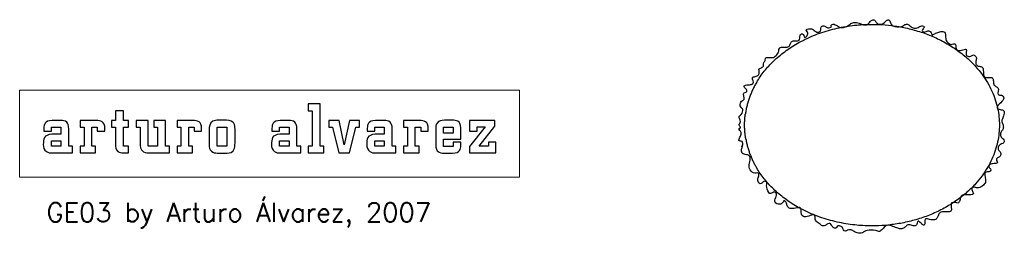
# Model space of a CAD drawing. Header units: centimetres. Extents: x -90 to 55, y -56 to 180.
# Tile 1 of 3: x -90 to 14, y -45 to -22. Entities that reach past the tile are written whole.
import ezdxf

# ---------------------------------------------------------------- set-up
doc = ezdxf.new("R2010")
doc.units = ezdxf.units.CM
doc.header["$MEASUREMENT"] = 0
doc.styles.get("Standard").update_dxf_attribs({"font": 'romans.shx', "height": 5, "bigfont": '@extfont2.shx'})

# ---------------------------------------------------------------- blocks, each defined once
blk = doc.blocks.new('GE03')
blk.add_open_spline([(-5.91, -43.82), (-5.77, -43.92), (-5.61, -44.12), (-5.31, -44.03), (-5.01, -43.82), (-4.74, -43.79), (-4.62, -43.97), (-4.47, -44.27), (-4.14, -44.36), (-4.08, -44.09), (-3.81, -44.03), (-3.42, -44.21), (-3.42, -44.48), (-3.15, -44.69), (-2.97, -44.51), (-2.67, -44.42), (-2.31, -44.6), (-1.99, -44.84), (-1.3, -44.84), (-1.03, -44.45), (0.17, -44.54), (0.38, -44.72), (0.77, -44.39), (1.07, -44), (1.52, -43.97), (2.15, -44.24), (2.54, -44.39), (2.84, -44.39), (3.2, -44.15), (3.35, -43.91), (3.74, -43.97), (4.22, -44.12), (4.4, -43.79), (4.43, -43.43), (4.82, -43.79), (5.03, -44.06), (5.24, -43.91), (5.15, -43.46), (5.24, -43.25), (5.69, -43.4), (6.14, -43.46), (6.47, -43.31), (6.56, -43.01), (6.74, -42.56), (7.34, -42.59), (7.94, -42.62), (8, -42.29), (7.94, -41.93), (7.94, -41.6), (8.3, -41.57), (8.57, -41.63), (8.72, -41.72), (8.93, -41.27), (8.93, -40.88), (9.38, -40.76), (9.68, -40.79), (10.04, -40.79), (10.4, -40.73), (10.19, -40.43), (10.04, -40.04), (10.43, -39.95), (10.79, -40.16), (11.42, -39.77), (11.63, -39.41), (11.51, -38.87), (11.45, -38.42), (11.78, -38.39), (12.08, -38.36), (12.17, -38.06), (11.84, -37.85), (11.96, -37.58), (12.32, -37.52), (12.68, -37.49), (12.89, -37.43), (12.68, -37.19), (12.77, -36.86), (13.19, -36.8), (13.19, -36.32), (12.89, -36.09), (12.89, -35.7), (13.13, -35.46), (13.4, -35.43), (13.61, -35.13), (13.43, -34.92), (13.13, -34.68), (13.13, -34.2), (13.37, -34.02), (13.49, -33.66), (13.37, -33.27), (13.22, -32.94), (13.46, -32.67), (13.55, -31.98), (13.49, -31.89), (12.95, -31.8), (12.68, -31.59), (13.01, -31.23), (13.61, -30.75), (13.34, -30.24), (13.01, -30.39), (12.8, -30.12), (12.98, -29.79), (12.86, -29.43), (12.44, -29.34), (12.41, -28.98), (12.38, -28.47), (12.08, -28.44), (11.75, -28.47), (11.42, -28.44), (11.33, -28.08), (11.36, -27.6), (11.21, -27.27), (10.79, -27.3), (10.49, -27.03), (10.58, -26.61), (10.67, -26.31), (10.31, -26.04), (10.28, -26.1), (9.95, -26.28), (9.47, -26.19), (9.56, -25.8), (9.59, -25.44), (9.35, -25.5), (9.02, -25.56), (8.78, -25.65), (8.45, -25.53), (8.45, -25.08), (8.39, -24.84), (8.03, -24.96), (7.88, -24.99), (7.43, -24.66), (7.37, -24.27), (7.34, -23.58), (6.86, -23.61), (6.44, -23.76), (5.99, -23.94), (5.96, -24.06), (5.81, -23.61), (5.54, -23.49), (5.12, -23.76), (4.79, -23.52), (5.21, -23.16), (4.97, -22.95), (4.58, -23.13), (4.19, -23.34), (3.71, -23.16), (3.47, -22.8), (3.05, -22.86), (2.87, -23.13), (1.64, -23.13), (1.58, -22.53), (1.37, -22.32), (1.1, -22.47), (0.77, -22.86), (0.17, -22.86), (0.05, -22.53), (-0.28, -22.32), (-0.55, -22.56), (-0.82, -22.92), (-1.15, -22.95), (-1.57, -22.8), (-2.17, -22.59), (-2.61, -22.77), (-2.91, -23.04), (-3.36, -23.25), (-3.93, -23.13), (-4.32, -22.77), (-4.8, -22.95), (-4.5, -23.1), (-5.07, -23.34), (-5.28, -22.98), (-5.79, -23.04), (-5.7, -23.43), (-5.94, -23.79), (-6.39, -23.58), (-6.63, -23.28), (-7.47, -23.37), (-7.08, -23.67), (-7.14, -24.03), (-7.44, -24.33), (-7.56, -24.03), (-7.65, -23.82), (-7.92, -23.91), (-7.95, -24.18), (-7.95, -24.45), (-8.19, -24.66), (-8.55, -24.54), (-8.94, -24.69), (-8.94, -25.05), (-9.27, -25.32), (-9.84, -25.2), (-10.17, -25.38), (-10.14, -25.65), (-10.35, -26.07), (-10.74, -26.4), (-11.1, -26.34), (-11.67, -26.34), (-11.52, -26.58), (-11.79, -26.88), (-11.76, -27.18), (-11.79, -27.33), (-12.21, -27.51), (-12.3, -27.6), (-12.21, -27.84), (-12.24, -28.2), (-12.66, -28.38), (-13.02, -28.38), (-12.84, -28.86), (-12.81, -29.07), (-13.08, -29.22), (-13.74, -29.22), (-13.92, -29.43), (-13.5, -29.7), (-13.5, -30.03), (-13.95, -30.03), (-13.83, -30.51), (-13.74, -30.81), (-14.25, -30.93), (-14.25, -31.68), (-13.83, -31.68), (-14.1, -32.46), (-14.49, -32.49), (-14.05, -33.14), (-14.5, -33.45), (-14.03, -33.77), (-14.49, -33.84), (-14.25, -33.99), (-14.07, -34.32), (-14.25, -34.71), (-14.49, -35.19), (-13.95, -35.07), (-13.95, -35.73), (-14.16, -36.09), (-14.01, -36.56), (-13.41, -36.56), (-13.11, -36.77), (-13.26, -37.49), (-13.35, -38), (-12.87, -38.63), (-12.21, -38.39), (-12.27, -38.81), (-12.45, -39.17), (-12.24, -39.65), (-12.03, -39.68), (-11.76, -39.29), (-11.34, -39.44), (-11.55, -39.92), (-11.13, -40.88), (-10.74, -40.4), (-10.29, -40.67), (-10.59, -41.24), (-10.62, -41.72), (-9.87, -41.84), (-9.72, -41.48), (-9.57, -41.33), (-9.3, -41.69), (-9.33, -42.02), (-9.03, -42.26), (-8.37, -42.23), (-7.89, -42.05), (-7.8, -42.41), (-7.83, -42.98), (-7.35, -43.19), (-6.69, -42.89), (-6.3, -42.89), (-6.42, -43.52), (-6.04, -43.72), (-5.91, -43.82)], degree=3)
for points, weights, knots in [([(-12.5, -28.95), (-8.88, -22.86), (-0.37, -22.86), (13.03, -22.86), (13.03, -33.46)], [0.879653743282, 0.791728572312, 1, 0.707106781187, 1], [3.595422, 3.595422, 3.595422, 4.712389, 4.712389, 6.283185, 6.283185, 6.283185]), ([(-13.64, -34.94), (-13.77, -34.2), (-13.77, -33.46), (-13.77, -32.86), (-13.69, -32.27)], [0.948914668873, 0.971728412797, 1, 0.977246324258, 0.958027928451], [2.9899712, 2.9899712, 2.9899712, 3.1415927, 3.1415927, 3.2636214, 3.2636214, 3.2636214]), ([(13.03, -33.46), (13.03, -44.06), (-0.37, -44.06), (-8.88, -44.06), (-12.5, -37.97)], [1, 0.707106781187, 1, 0.791829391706, 0.879568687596], [0, 0, 0, 1.570796, 1.570796, 2.687222, 2.687222, 2.687222])]:
    blk.add_rational_spline(points, weights, degree=2, knots=knots)
for points, knots in [([(-7.16, -23.72), (-7.19, -23.66), (-7.25, -23.6), (-7.29, -23.5), (-7.3, -23.47), (-7.3, -23.46)], [0, 0, 0, 0, 0.2076547, 0.262592, 0.3006212, 0.3006212, 0.3006212, 0.3006212]), ([(-79.95, -31.96), (-79.95, -31.96), (-79.1, -31.96), (-79.1, -31.96), (-79.1, -31.96), (-79.1, -31.96), (-79.1, -32.98), (-79.1, -32.98), (-79.1, -32.98), (-79.1, -32.98), (-78.58, -32.98), (-78.58, -32.98), (-78.58, -32.98), (-78.58, -32.98), (-78.58, -33.69), (-78.58, -33.69), (-78.58, -33.69), (-78.58, -33.69), (-79.1, -33.69), (-79.1, -33.69), (-79.1, -33.69), (-79.1, -33.69), (-79.1, -35.67), (-79.1, -35.67), (-79.1, -35.67), (-79.1, -35.67), (-78.58, -35.67), (-78.58, -35.67), (-78.58, -35.67), (-78.58, -35.67), (-78.58, -36.38), (-78.58, -36.38), (-78.58, -36.38), (-78.58, -36.38), (-79.11, -36.38), (-79.11, -36.38), (-79.11, -36.38), (-79.32, -36.37), (-79.51, -36.36), (-79.69, -36.23), (-79.69, -36.23), (-79.94, -36.04), (-79.95, -35.72), (-79.95, -35.5), (-79.95, -35.5), (-79.95, -35.5), (-79.95, -33.69), (-79.95, -33.69), (-79.95, -33.69), (-79.95, -33.69), (-80.35, -33.69), (-80.35, -33.69), (-80.35, -33.69), (-80.35, -33.69), (-80.35, -32.98), (-80.35, -32.98), (-80.35, -32.98), (-80.35, -32.98), (-79.95, -32.98), (-79.95, -32.98), (-79.95, -32.98), (-79.95, -32.98), (-79.95, -31.96), (-79.95, -31.96)], [0, 0, 0, 0, 0.0625, 0.0625, 0.0625, 0.0625, 0.125, 0.125, 0.125, 0.125, 0.1875, 0.1875, 0.1875, 0.1875, 0.25, 0.25, 0.25, 0.25, 0.3125, 0.3125, 0.3125, 0.3125, 0.375, 0.375, 0.375, 0.375, 0.4375, 0.4375, 0.4375, 0.4375, 0.5, 0.5, 0.5, 0.5, 0.5625, 0.5625, 0.5625, 0.5625, 0.625, 0.625, 0.625, 0.625, 0.6875, 0.6875, 0.6875, 0.6875, 0.75, 0.75, 0.75, 0.75, 0.8125, 0.8125, 0.8125, 0.8125, 0.875, 0.875, 0.875, 0.875, 0.9375, 0.9375, 0.9375, 0.9375, 1, 1, 1, 1]), ([(-59.66, -35.67), (-59.66, -35.67), (-59.25, -35.67), (-59.25, -35.67), (-59.25, -35.67), (-59.25, -35.67), (-59.25, -31.96), (-59.25, -31.96), (-59.25, -31.96), (-59.25, -31.96), (-59.66, -31.95), (-59.66, -31.95), (-59.66, -31.95), (-59.66, -31.95), (-59.66, -31.23), (-59.66, -31.23), (-59.66, -31.23), (-59.66, -31.23), (-58.41, -31.23), (-58.41, -31.23), (-58.41, -31.23), (-58.41, -31.23), (-58.41, -35.67), (-58.41, -35.67), (-58.41, -35.67), (-58.41, -35.67), (-58.02, -35.67), (-58.02, -35.67), (-58.02, -35.67), (-58.02, -35.67), (-58.02, -36.38), (-58.02, -36.38), (-58.02, -36.38), (-58.02, -36.38), (-59.66, -36.38), (-59.66, -36.38), (-59.66, -36.38), (-59.66, -36.38), (-59.66, -35.67), (-59.66, -35.67)], [0, 0, 0, 0, 0.1, 0.1, 0.1, 0.1, 0.2, 0.2, 0.2, 0.2, 0.3, 0.3, 0.3, 0.3, 0.4, 0.4, 0.4, 0.4, 0.5, 0.5, 0.5, 0.5, 0.6, 0.6, 0.6, 0.6, 0.7, 0.7, 0.7, 0.7, 0.8, 0.8, 0.8, 0.8, 0.9, 0.9, 0.9, 0.9, 1, 1, 1, 1]), ([(-85.07, -33.16), (-84.94, -33.29), (-84.85, -33.46), (-84.85, -33.87), (-84.85, -33.87), (-84.85, -33.87), (-84.85, -35.67), (-84.85, -35.67), (-84.85, -35.67), (-84.85, -35.67), (-84.46, -35.67), (-84.46, -35.67), (-84.46, -35.67), (-84.46, -35.67), (-84.46, -36.38), (-84.46, -36.38), (-84.46, -36.38), (-84.46, -36.38), (-86.46, -36.38), (-86.46, -36.38), (-86.46, -36.38), (-86.9, -36.38), (-87.02, -36.37), (-87.2, -36.25), (-87.2, -36.25), (-87.47, -36.07), (-87.53, -35.81), (-87.53, -35.51), (-87.53, -35.51), (-87.53, -34.94), (-87.5, -34.47), (-86.64, -34.43), (-86.64, -34.43), (-86.64, -34.43), (-85.68, -34.43), (-85.68, -34.43), (-85.68, -34.43), (-85.68, -34.43), (-85.68, -33.69), (-85.68, -33.69), (-85.68, -33.69), (-85.68, -33.69), (-86.68, -33.69), (-86.68, -33.69), (-86.68, -33.69), (-86.68, -33.69), (-86.68, -34.09), (-86.68, -34.09), (-86.68, -34.09), (-86.68, -34.09), (-87.48, -34.09), (-87.48, -34.09), (-87.48, -34.09), (-87.48, -34.09), (-87.48, -33.78), (-87.48, -33.78), (-87.48, -33.78), (-87.46, -33.6), (-87.45, -33.42), (-87.34, -33.26), (-87.34, -33.26), (-87.23, -33.09), (-87.01, -32.97), (-86.61, -32.98), (-86.61, -32.98), (-86.61, -32.98), (-85.7, -32.98), (-85.7, -32.98), (-85.7, -32.98), (-85.46, -32.98), (-85.26, -32.98), (-85.07, -33.16)], [0, 0, 0, 0, 0.055556, 0.055556, 0.055556, 0.055556, 0.111111, 0.111111, 0.111111, 0.111111, 0.166667, 0.166667, 0.166667, 0.166667, 0.222222, 0.222222, 0.222222, 0.222222, 0.277778, 0.277778, 0.277778, 0.277778, 0.333333, 0.333333, 0.333333, 0.333333, 0.388889, 0.388889, 0.388889, 0.388889, 0.444444, 0.444444, 0.444444, 0.444444, 0.5, 0.5, 0.5, 0.5, 0.555556, 0.555556, 0.555556, 0.555556, 0.611111, 0.611111, 0.611111, 0.611111, 0.666667, 0.666667, 0.666667, 0.666667, 0.722222, 0.722222, 0.722222, 0.722222, 0.777778, 0.777778, 0.777778, 0.777778, 0.833333, 0.833333, 0.833333, 0.833333, 0.888889, 0.888889, 0.888889, 0.888889, 0.944444, 0.944444, 0.944444, 0.944444, 1, 1, 1, 1]), ([(-81.06, -34.09), (-81.06, -34.09), (-81.86, -34.09), (-81.86, -34.09), (-81.86, -34.09), (-81.86, -34.09), (-81.86, -33.69), (-81.86, -33.69), (-81.86, -33.69), (-81.86, -33.69), (-82.42, -33.69), (-82.42, -33.69), (-82.42, -33.69), (-82.42, -33.69), (-82.42, -35.67), (-82.42, -35.67), (-82.42, -35.67), (-82.42, -35.67), (-82.03, -35.67), (-82.03, -35.67), (-82.03, -35.67), (-82.03, -35.67), (-82.03, -36.38), (-82.03, -36.38), (-82.03, -36.38), (-82.03, -36.38), (-83.66, -36.38), (-83.66, -36.38), (-83.66, -36.38), (-83.66, -36.38), (-83.66, -35.67), (-83.66, -35.67), (-83.66, -35.67), (-83.66, -35.67), (-83.25, -35.67), (-83.25, -35.67), (-83.25, -35.67), (-83.25, -35.67), (-83.25, -33.69), (-83.25, -33.69), (-83.25, -33.69), (-83.25, -33.69), (-83.66, -33.69), (-83.66, -33.69), (-83.66, -33.69), (-83.66, -33.69), (-83.66, -32.98), (-83.66, -32.98), (-83.66, -32.98), (-83.66, -32.98), (-81.98, -32.98), (-81.98, -32.98), (-81.98, -32.98), (-81.51, -32.99), (-81.05, -33.06), (-81.06, -33.84), (-81.06, -33.84), (-81.06, -33.84), (-81.06, -34.09), (-81.06, -34.09)], [0, 0, 0, 0, 0.066667, 0.066667, 0.066667, 0.066667, 0.133333, 0.133333, 0.133333, 0.133333, 0.2, 0.2, 0.2, 0.2, 0.266667, 0.266667, 0.266667, 0.266667, 0.333333, 0.333333, 0.333333, 0.333333, 0.4, 0.4, 0.4, 0.4, 0.466667, 0.466667, 0.466667, 0.466667, 0.533333, 0.533333, 0.533333, 0.533333, 0.6, 0.6, 0.6, 0.6, 0.666667, 0.666667, 0.666667, 0.666667, 0.733333, 0.733333, 0.733333, 0.733333, 0.8, 0.8, 0.8, 0.8, 0.866667, 0.866667, 0.866667, 0.866667, 0.933333, 0.933333, 0.933333, 0.933333, 1, 1, 1, 1]), ([(-76.51, -35.67), (-76.51, -35.67), (-75.52, -35.67), (-75.52, -35.67), (-75.52, -35.67), (-75.52, -35.67), (-75.52, -33.69), (-75.52, -33.69), (-75.52, -33.69), (-75.52, -33.69), (-75.92, -33.69), (-75.92, -33.69), (-75.92, -33.69), (-75.92, -33.69), (-75.92, -32.98), (-75.92, -32.98), (-75.92, -32.98), (-75.92, -32.98), (-74.68, -32.98), (-74.68, -32.98), (-74.68, -32.98), (-74.68, -32.98), (-74.68, -35.67), (-74.68, -35.67), (-74.68, -35.67), (-74.68, -35.67), (-74.27, -35.67), (-74.27, -35.67), (-74.27, -35.67), (-74.27, -35.67), (-74.27, -36.38), (-74.27, -36.38), (-74.27, -36.38), (-74.27, -36.38), (-76.32, -36.38), (-76.32, -36.38), (-76.32, -36.38), (-76.55, -36.37), (-76.77, -36.38), (-76.98, -36.26), (-76.98, -36.26), (-77.34, -36.05), (-77.35, -35.68), (-77.36, -35.31), (-77.36, -35.31), (-77.36, -35.31), (-77.36, -33.69), (-77.36, -33.69), (-77.36, -33.69), (-77.36, -33.69), (-77.75, -33.69), (-77.75, -33.69), (-77.75, -33.69), (-77.75, -33.69), (-77.75, -32.98), (-77.75, -32.98), (-77.75, -32.98), (-77.75, -32.98), (-76.51, -32.98), (-76.51, -32.98), (-76.51, -32.98), (-76.51, -32.98), (-76.51, -35.67), (-76.51, -35.67)], [0, 0, 0, 0, 0.0625, 0.0625, 0.0625, 0.0625, 0.125, 0.125, 0.125, 0.125, 0.1875, 0.1875, 0.1875, 0.1875, 0.25, 0.25, 0.25, 0.25, 0.3125, 0.3125, 0.3125, 0.3125, 0.375, 0.375, 0.375, 0.375, 0.4375, 0.4375, 0.4375, 0.4375, 0.5, 0.5, 0.5, 0.5, 0.5625, 0.5625, 0.5625, 0.5625, 0.625, 0.625, 0.625, 0.625, 0.6875, 0.6875, 0.6875, 0.6875, 0.75, 0.75, 0.75, 0.75, 0.8125, 0.8125, 0.8125, 0.8125, 0.875, 0.875, 0.875, 0.875, 0.9375, 0.9375, 0.9375, 0.9375, 1, 1, 1, 1]), ([(-70.88, -34.09), (-70.88, -34.09), (-71.67, -34.09), (-71.67, -34.09), (-71.67, -34.09), (-71.67, -34.09), (-71.67, -33.69), (-71.67, -33.69), (-71.67, -33.69), (-71.67, -33.69), (-72.24, -33.69), (-72.24, -33.69), (-72.24, -33.69), (-72.24, -33.69), (-72.24, -35.67), (-72.24, -35.67), (-72.24, -35.67), (-72.24, -35.67), (-71.85, -35.67), (-71.85, -35.67), (-71.85, -35.67), (-71.85, -35.67), (-71.85, -36.38), (-71.85, -36.38), (-71.85, -36.38), (-71.85, -36.38), (-73.47, -36.38), (-73.47, -36.38), (-73.47, -36.38), (-73.47, -36.38), (-73.47, -35.67), (-73.47, -35.67), (-73.47, -35.67), (-73.47, -35.67), (-73.07, -35.67), (-73.07, -35.67), (-73.07, -35.67), (-73.07, -35.67), (-73.07, -33.69), (-73.07, -33.69), (-73.07, -33.69), (-73.07, -33.69), (-73.47, -33.69), (-73.47, -33.69), (-73.47, -33.69), (-73.47, -33.69), (-73.47, -32.98), (-73.47, -32.98), (-73.47, -32.98), (-73.47, -32.98), (-71.8, -32.98), (-71.8, -32.98), (-71.8, -32.98), (-71.33, -32.99), (-70.86, -33.06), (-70.88, -33.84), (-70.88, -33.84), (-70.88, -33.84), (-70.88, -34.09), (-70.88, -34.09)], [0, 0, 0, 0, 0.066667, 0.066667, 0.066667, 0.066667, 0.133333, 0.133333, 0.133333, 0.133333, 0.2, 0.2, 0.2, 0.2, 0.266667, 0.266667, 0.266667, 0.266667, 0.333333, 0.333333, 0.333333, 0.333333, 0.4, 0.4, 0.4, 0.4, 0.466667, 0.466667, 0.466667, 0.466667, 0.533333, 0.533333, 0.533333, 0.533333, 0.6, 0.6, 0.6, 0.6, 0.666667, 0.666667, 0.666667, 0.666667, 0.733333, 0.733333, 0.733333, 0.733333, 0.8, 0.8, 0.8, 0.8, 0.866667, 0.866667, 0.866667, 0.866667, 0.933333, 0.933333, 0.933333, 0.933333, 1, 1, 1, 1]), ([(-70.07, -35.72), (-70.08, -35.66), (-70.08, -35.59), (-70.08, -35.54), (-70.08, -35.54), (-70.08, -35.54), (-70.08, -33.91), (-70.08, -33.91), (-70.08, -33.91), (-70.08, -33.66), (-70.08, -33.24), (-69.71, -33.05), (-69.71, -33.05), (-69.53, -32.96), (-69.34, -32.95), (-69.15, -32.95), (-69.15, -32.95), (-69.15, -32.95), (-68.26, -32.95), (-68.26, -32.95), (-68.26, -32.95), (-67.41, -32.95), (-67.37, -33.47), (-67.37, -33.87), (-67.37, -33.87), (-67.37, -33.87), (-67.37, -35.36), (-67.37, -35.36), (-67.37, -35.36), (-67.37, -35.53), (-67.37, -35.72), (-67.41, -35.89), (-67.41, -35.89), (-67.54, -36.37), (-67.97, -36.4), (-68.18, -36.4), (-68.18, -36.4), (-68.18, -36.4), (-69.08, -36.4), (-69.08, -36.4), (-69.08, -36.4), (-69.29, -36.4), (-69.51, -36.4), (-69.7, -36.31), (-69.7, -36.31), (-69.94, -36.19), (-70.05, -35.98), (-70.07, -35.72)], [0, 0, 0, 0, 0.083333, 0.083333, 0.083333, 0.083333, 0.166667, 0.166667, 0.166667, 0.166667, 0.25, 0.25, 0.25, 0.25, 0.333333, 0.333333, 0.333333, 0.333333, 0.416667, 0.416667, 0.416667, 0.416667, 0.5, 0.5, 0.5, 0.5, 0.583333, 0.583333, 0.583333, 0.583333, 0.666667, 0.666667, 0.666667, 0.666667, 0.75, 0.75, 0.75, 0.75, 0.833333, 0.833333, 0.833333, 0.833333, 0.916667, 0.916667, 0.916667, 0.916667, 1, 1, 1, 1]), ([(-61.08, -33.16), (-60.95, -33.29), (-60.86, -33.46), (-60.86, -33.87), (-60.86, -33.87), (-60.86, -33.87), (-60.86, -35.67), (-60.86, -35.67), (-60.86, -35.67), (-60.86, -35.67), (-60.46, -35.67), (-60.46, -35.67), (-60.46, -35.67), (-60.46, -35.67), (-60.46, -36.38), (-60.46, -36.38), (-60.46, -36.38), (-60.46, -36.38), (-62.46, -36.38), (-62.46, -36.38), (-62.46, -36.38), (-62.91, -36.38), (-63.02, -36.37), (-63.21, -36.25), (-63.21, -36.25), (-63.47, -36.07), (-63.53, -35.81), (-63.53, -35.51), (-63.53, -35.51), (-63.53, -34.94), (-63.51, -34.47), (-62.64, -34.43), (-62.64, -34.43), (-62.64, -34.43), (-61.69, -34.43), (-61.69, -34.43), (-61.69, -34.43), (-61.69, -34.43), (-61.69, -33.69), (-61.69, -33.69), (-61.69, -33.69), (-61.69, -33.69), (-62.68, -33.69), (-62.68, -33.69), (-62.68, -33.69), (-62.68, -33.69), (-62.68, -34.09), (-62.68, -34.09), (-62.68, -34.09), (-62.68, -34.09), (-63.48, -34.09), (-63.48, -34.09), (-63.48, -34.09), (-63.48, -34.09), (-63.48, -33.78), (-63.48, -33.78), (-63.48, -33.78), (-63.47, -33.6), (-63.45, -33.42), (-63.35, -33.26), (-63.35, -33.26), (-63.23, -33.09), (-63.02, -32.97), (-62.61, -32.98), (-62.61, -32.98), (-62.61, -32.98), (-61.7, -32.98), (-61.7, -32.98), (-61.7, -32.98), (-61.46, -32.98), (-61.27, -32.98), (-61.08, -33.16)], [0, 0, 0, 0, 0.055556, 0.055556, 0.055556, 0.055556, 0.111111, 0.111111, 0.111111, 0.111111, 0.166667, 0.166667, 0.166667, 0.166667, 0.222222, 0.222222, 0.222222, 0.222222, 0.277778, 0.277778, 0.277778, 0.277778, 0.333333, 0.333333, 0.333333, 0.333333, 0.388889, 0.388889, 0.388889, 0.388889, 0.444444, 0.444444, 0.444444, 0.444444, 0.5, 0.5, 0.5, 0.5, 0.555556, 0.555556, 0.555556, 0.555556, 0.611111, 0.611111, 0.611111, 0.611111, 0.666667, 0.666667, 0.666667, 0.666667, 0.722222, 0.722222, 0.722222, 0.722222, 0.777778, 0.777778, 0.777778, 0.777778, 0.833333, 0.833333, 0.833333, 0.833333, 0.888889, 0.888889, 0.888889, 0.888889, 0.944444, 0.944444, 0.944444, 0.944444, 1, 1, 1, 1]), ([(-54.28, -32.98), (-54.28, -32.98), (-54.28, -33.69), (-54.28, -33.69), (-54.28, -33.69), (-54.28, -33.69), (-54.66, -33.69), (-54.66, -33.69), (-54.66, -33.69), (-54.66, -33.69), (-55.31, -36.38), (-55.31, -36.38), (-55.31, -36.38), (-55.31, -36.38), (-56.46, -36.38), (-56.46, -36.38), (-56.46, -36.38), (-56.46, -36.38), (-57.1, -33.69), (-57.1, -33.69), (-57.1, -33.69), (-57.1, -33.69), (-57.5, -33.69), (-57.5, -33.69), (-57.5, -33.69), (-57.5, -33.69), (-57.5, -32.98), (-57.5, -32.98), (-57.5, -32.98), (-57.5, -32.98), (-56.4, -32.98), (-56.4, -32.98), (-56.4, -32.98), (-56.4, -32.98), (-55.88, -35.55), (-55.88, -35.55), (-55.88, -35.55), (-55.88, -35.55), (-55.33, -32.98), (-55.33, -32.98), (-55.33, -32.98), (-55.33, -32.98), (-54.28, -32.98), (-54.28, -32.98)], [0, 0, 0, 0, 0.090909, 0.090909, 0.090909, 0.090909, 0.181818, 0.181818, 0.181818, 0.181818, 0.272727, 0.272727, 0.272727, 0.272727, 0.363636, 0.363636, 0.363636, 0.363636, 0.454545, 0.454545, 0.454545, 0.454545, 0.545455, 0.545455, 0.545455, 0.545455, 0.636364, 0.636364, 0.636364, 0.636364, 0.727273, 0.727273, 0.727273, 0.727273, 0.818182, 0.818182, 0.818182, 0.818182, 0.909091, 0.909091, 0.909091, 0.909091, 1, 1, 1, 1]), ([(-51.06, -33.16), (-50.92, -33.29), (-50.84, -33.46), (-50.84, -33.87), (-50.84, -33.87), (-50.84, -33.87), (-50.84, -35.67), (-50.84, -35.67), (-50.84, -35.67), (-50.84, -35.67), (-50.44, -35.67), (-50.44, -35.67), (-50.44, -35.67), (-50.44, -35.67), (-50.44, -36.38), (-50.44, -36.38), (-50.44, -36.38), (-50.44, -36.38), (-52.44, -36.38), (-52.44, -36.38), (-52.44, -36.38), (-52.89, -36.38), (-53, -36.37), (-53.18, -36.25), (-53.18, -36.25), (-53.45, -36.07), (-53.51, -35.81), (-53.51, -35.51), (-53.51, -35.51), (-53.51, -34.94), (-53.49, -34.47), (-52.62, -34.43), (-52.62, -34.43), (-52.62, -34.43), (-51.67, -34.43), (-51.67, -34.43), (-51.67, -34.43), (-51.67, -34.43), (-51.67, -33.69), (-51.67, -33.69), (-51.67, -33.69), (-51.67, -33.69), (-52.66, -33.69), (-52.66, -33.69), (-52.66, -33.69), (-52.66, -33.69), (-52.66, -34.09), (-52.66, -34.09), (-52.66, -34.09), (-52.66, -34.09), (-53.46, -34.09), (-53.46, -34.09), (-53.46, -34.09), (-53.46, -34.09), (-53.46, -33.78), (-53.46, -33.78), (-53.46, -33.78), (-53.45, -33.6), (-53.43, -33.42), (-53.33, -33.26), (-53.33, -33.26), (-53.21, -33.09), (-52.99, -32.97), (-52.59, -32.98), (-52.59, -32.98), (-52.59, -32.98), (-51.68, -32.98), (-51.68, -32.98), (-51.68, -32.98), (-51.44, -32.98), (-51.25, -32.98), (-51.06, -33.16)], [0, 0, 0, 0, 0.055556, 0.055556, 0.055556, 0.055556, 0.111111, 0.111111, 0.111111, 0.111111, 0.166667, 0.166667, 0.166667, 0.166667, 0.222222, 0.222222, 0.222222, 0.222222, 0.277778, 0.277778, 0.277778, 0.277778, 0.333333, 0.333333, 0.333333, 0.333333, 0.388889, 0.388889, 0.388889, 0.388889, 0.444444, 0.444444, 0.444444, 0.444444, 0.5, 0.5, 0.5, 0.5, 0.555556, 0.555556, 0.555556, 0.555556, 0.611111, 0.611111, 0.611111, 0.611111, 0.666667, 0.666667, 0.666667, 0.666667, 0.722222, 0.722222, 0.722222, 0.722222, 0.777778, 0.777778, 0.777778, 0.777778, 0.833333, 0.833333, 0.833333, 0.833333, 0.888889, 0.888889, 0.888889, 0.888889, 0.944444, 0.944444, 0.944444, 0.944444, 1, 1, 1, 1]), ([(-47.04, -34.09), (-47.04, -34.09), (-47.84, -34.09), (-47.84, -34.09), (-47.84, -34.09), (-47.84, -34.09), (-47.84, -33.69), (-47.84, -33.69), (-47.84, -33.69), (-47.84, -33.69), (-48.41, -33.69), (-48.41, -33.69), (-48.41, -33.69), (-48.41, -33.69), (-48.41, -35.67), (-48.41, -35.67), (-48.41, -35.67), (-48.41, -35.67), (-48.01, -35.67), (-48.01, -35.67), (-48.01, -35.67), (-48.01, -35.67), (-48.01, -36.38), (-48.01, -36.38), (-48.01, -36.38), (-48.01, -36.38), (-49.64, -36.38), (-49.64, -36.38), (-49.64, -36.38), (-49.64, -36.38), (-49.64, -35.67), (-49.64, -35.67), (-49.64, -35.67), (-49.64, -35.67), (-49.24, -35.67), (-49.24, -35.67), (-49.24, -35.67), (-49.24, -35.67), (-49.24, -33.69), (-49.24, -33.69), (-49.24, -33.69), (-49.24, -33.69), (-49.64, -33.69), (-49.64, -33.69), (-49.64, -33.69), (-49.64, -33.69), (-49.64, -32.98), (-49.64, -32.98), (-49.64, -32.98), (-49.64, -32.98), (-47.97, -32.98), (-47.97, -32.98), (-47.97, -32.98), (-47.5, -32.99), (-47.03, -33.06), (-47.04, -33.84), (-47.04, -33.84), (-47.04, -33.84), (-47.04, -34.09), (-47.04, -34.09)], [0, 0, 0, 0, 0.066667, 0.066667, 0.066667, 0.066667, 0.133333, 0.133333, 0.133333, 0.133333, 0.2, 0.2, 0.2, 0.2, 0.266667, 0.266667, 0.266667, 0.266667, 0.333333, 0.333333, 0.333333, 0.333333, 0.4, 0.4, 0.4, 0.4, 0.466667, 0.466667, 0.466667, 0.466667, 0.533333, 0.533333, 0.533333, 0.533333, 0.6, 0.6, 0.6, 0.6, 0.666667, 0.666667, 0.666667, 0.666667, 0.733333, 0.733333, 0.733333, 0.733333, 0.8, 0.8, 0.8, 0.8, 0.866667, 0.866667, 0.866667, 0.866667, 0.933333, 0.933333, 0.933333, 0.933333, 1, 1, 1, 1]), ([(-43.62, -34.95), (-43.62, -34.95), (-45.44, -34.95), (-45.44, -34.95), (-45.44, -34.95), (-45.44, -34.95), (-45.44, -35.7), (-45.44, -35.7), (-45.44, -35.7), (-45.44, -35.7), (-44.41, -35.7), (-44.41, -35.7), (-44.41, -35.7), (-44.41, -35.7), (-44.41, -35.24), (-44.41, -35.24), (-44.41, -35.24), (-44.41, -35.24), (-43.62, -35.24), (-43.62, -35.24), (-43.62, -35.24), (-43.62, -35.24), (-43.62, -35.64), (-43.62, -35.64), (-43.62, -35.64), (-43.63, -35.95), (-43.69, -36.41), (-44.49, -36.4), (-44.49, -36.4), (-44.49, -36.4), (-45.39, -36.4), (-45.39, -36.4), (-45.39, -36.4), (-45.57, -36.41), (-45.87, -36.41), (-46.09, -36.15), (-46.09, -36.15), (-46.27, -35.93), (-46.25, -35.67), (-46.26, -35.41), (-46.26, -35.41), (-46.26, -35.41), (-46.26, -33.96), (-46.26, -33.96), (-46.26, -33.96), (-46.26, -33.71), (-46.26, -33.45), (-46.11, -33.24), (-46.11, -33.24), (-45.92, -32.97), (-45.65, -32.96), (-45.35, -32.95), (-45.35, -32.95), (-45.35, -32.95), (-44.51, -32.95), (-44.51, -32.95), (-44.51, -32.95), (-44.14, -32.95), (-43.63, -32.98), (-43.62, -33.76), (-43.62, -33.76), (-43.62, -33.76), (-43.62, -34.95), (-43.62, -34.95)], [0, 0, 0, 0, 0.0625, 0.0625, 0.0625, 0.0625, 0.125, 0.125, 0.125, 0.125, 0.1875, 0.1875, 0.1875, 0.1875, 0.25, 0.25, 0.25, 0.25, 0.3125, 0.3125, 0.3125, 0.3125, 0.375, 0.375, 0.375, 0.375, 0.4375, 0.4375, 0.4375, 0.4375, 0.5, 0.5, 0.5, 0.5, 0.5625, 0.5625, 0.5625, 0.5625, 0.625, 0.625, 0.625, 0.625, 0.6875, 0.6875, 0.6875, 0.6875, 0.75, 0.75, 0.75, 0.75, 0.8125, 0.8125, 0.8125, 0.8125, 0.875, 0.875, 0.875, 0.875, 0.9375, 0.9375, 0.9375, 0.9375, 1, 1, 1, 1]), ([(-40.05, -33.58), (-40.05, -33.58), (-41.7, -35.67), (-41.7, -35.67), (-41.7, -35.67), (-41.7, -35.67), (-40.72, -35.67), (-40.72, -35.67), (-40.72, -35.67), (-40.72, -35.67), (-40.72, -35.24), (-40.72, -35.24), (-40.72, -35.24), (-40.72, -35.24), (-39.93, -35.24), (-39.93, -35.24), (-39.93, -35.24), (-39.93, -35.24), (-39.93, -36.38), (-39.93, -36.38), (-39.93, -36.38), (-39.93, -36.38), (-42.69, -36.38), (-42.69, -36.38), (-42.69, -36.38), (-42.69, -36.38), (-42.69, -35.72), (-42.69, -35.72), (-42.69, -35.72), (-42.69, -35.72), (-41.06, -33.65), (-41.06, -33.65), (-41.06, -33.65), (-41.06, -33.65), (-41.91, -33.65), (-41.91, -33.65), (-41.91, -33.65), (-41.91, -33.65), (-41.91, -34.09), (-41.91, -34.09), (-41.91, -34.09), (-41.91, -34.09), (-42.69, -34.09), (-42.69, -34.09), (-42.69, -34.09), (-42.69, -34.09), (-42.69, -32.98), (-42.69, -32.98), (-42.69, -32.98), (-42.69, -32.98), (-40.05, -32.98), (-40.05, -32.98), (-40.05, -32.98), (-40.05, -32.98), (-40.05, -33.58), (-40.05, -33.58)], [0, 0, 0, 0, 0.071429, 0.071429, 0.071429, 0.071429, 0.142857, 0.142857, 0.142857, 0.142857, 0.214286, 0.214286, 0.214286, 0.214286, 0.285714, 0.285714, 0.285714, 0.285714, 0.357143, 0.357143, 0.357143, 0.357143, 0.428571, 0.428571, 0.428571, 0.428571, 0.5, 0.5, 0.5, 0.5, 0.571429, 0.571429, 0.571429, 0.571429, 0.642857, 0.642857, 0.642857, 0.642857, 0.714286, 0.714286, 0.714286, 0.714286, 0.785714, 0.785714, 0.785714, 0.785714, 0.857143, 0.857143, 0.857143, 0.857143, 0.928571, 0.928571, 0.928571, 0.928571, 1, 1, 1, 1]), ([(-68.22, -33.67), (-68.22, -33.67), (-69.24, -33.67), (-69.24, -33.67), (-69.24, -33.67), (-69.24, -33.67), (-69.24, -35.67), (-69.24, -35.67), (-69.24, -35.67), (-69.24, -35.67), (-68.22, -35.67), (-68.22, -35.67), (-68.22, -35.67), (-68.22, -35.67), (-68.22, -33.67), (-68.22, -33.67)], [0, 0, 0, 0, 0.25, 0.25, 0.25, 0.25, 0.5, 0.5, 0.5, 0.5, 0.75, 0.75, 0.75, 0.75, 1, 1, 1, 1]), ([(-44.41, -33.66), (-44.41, -33.66), (-45.44, -33.66), (-45.44, -33.66), (-45.44, -33.66), (-45.44, -33.66), (-45.44, -34.31), (-45.44, -34.31), (-45.44, -34.31), (-45.44, -34.31), (-44.41, -34.31), (-44.41, -34.31), (-44.41, -34.31), (-44.41, -34.31), (-44.41, -33.66), (-44.41, -33.66)], [0, 0, 0, 0, 0.25, 0.25, 0.25, 0.25, 0.5, 0.5, 0.5, 0.5, 0.75, 0.75, 0.75, 0.75, 1, 1, 1, 1]), ([(-85.68, -35.1), (-85.68, -35.1), (-86.68, -35.1), (-86.68, -35.1), (-86.68, -35.1), (-86.68, -35.1), (-86.68, -35.67), (-86.68, -35.67), (-86.68, -35.67), (-86.68, -35.67), (-85.68, -35.67), (-85.68, -35.67), (-85.68, -35.67), (-85.68, -35.67), (-85.68, -35.1), (-85.68, -35.1)], [0, 0, 0, 0, 0.25, 0.25, 0.25, 0.25, 0.5, 0.5, 0.5, 0.5, 0.75, 0.75, 0.75, 0.75, 1, 1, 1, 1]), ([(-61.69, -35.1), (-61.69, -35.1), (-62.68, -35.1), (-62.68, -35.1), (-62.68, -35.1), (-62.68, -35.1), (-62.68, -35.67), (-62.68, -35.67), (-62.68, -35.67), (-62.68, -35.67), (-61.69, -35.67), (-61.69, -35.67), (-61.69, -35.67), (-61.69, -35.67), (-61.69, -35.1), (-61.69, -35.1)], [0, 0, 0, 0, 0.25, 0.25, 0.25, 0.25, 0.5, 0.5, 0.5, 0.5, 0.75, 0.75, 0.75, 0.75, 1, 1, 1, 1]), ([(-51.67, -35.1), (-51.67, -35.1), (-52.66, -35.1), (-52.66, -35.1), (-52.66, -35.1), (-52.66, -35.1), (-52.66, -35.67), (-52.66, -35.67), (-52.66, -35.67), (-52.66, -35.67), (-51.67, -35.67), (-51.67, -35.67), (-51.67, -35.67), (-51.67, -35.67), (-51.67, -35.1), (-51.67, -35.1)], [0, 0, 0, 0, 0.25, 0.25, 0.25, 0.25, 0.5, 0.5, 0.5, 0.5, 0.75, 0.75, 0.75, 0.75, 1, 1, 1, 1]), ([(-14.03, -35.85), (-14.04, -35.82), (-14.05, -35.76), (-14.03, -35.62), (-13.99, -35.51), (-13.96, -35.43)], [0, 0, 0, 0, 0.0834532, 0.1664162, 0.426561, 0.426561, 0.426561, 0.426561])]:
    blk.add_open_spline(points, degree=3, knots=knots)
for points, weights in [([(-12.5, -28.95), (-13.42, -30.49), (-13.69, -32.27)], [1, 0.98055920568, 1]), ([(-13.02, -29.16), (-12.98, -29.12), (-12.93, -29.12)], [1, 0.968565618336, 1]), ([(-13.64, -34.94), (-13.34, -36.56), (-12.5, -37.97)], [1, 0.983811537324, 1]), ([(-9.82, -41.64), (-9.8, -41.63), (-9.8, -41.62)], [1, 0.996670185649, 1])]:
    blk.add_rational_spline(points, weights, degree=2)
at = {"lineweight": 5}
blk.add_open_spline([(-90.02, -29.78), (-90.02, -29.78), (-37.44, -29.78), (-37.44, -29.78), (-37.44, -29.78), (-37.44, -29.78), (-37.44, -38.94), (-37.44, -38.94), (-37.44, -38.94), (-37.44, -38.94), (-90.02, -38.94), (-90.02, -38.94), (-90.02, -38.94), (-90.02, -38.94), (-90.02, -29.78), (-90.02, -29.78)], degree=3, knots=[0, 0, 0, 0, 0.25, 0.25, 0.25, 0.25, 0.5, 0.5, 0.5, 0.5, 0.75, 0.75, 0.75, 0.75, 1, 1, 1, 1], dxfattribs=at)
at = {"insert": (-87.2, -41.63), "char_height": 2, "width": 50.0927, "attachment_point": 1}
blk.add_mtext('{\\Fromans|c0;GE03 by Arturo Álvarez, 2007}', dxfattribs=at)

msp = doc.modelspace()

# ---------------------------------------------------------------- block references
msp.add_blockref('GE03', (0, 0))

doc.saveas('drawing.dxf')
